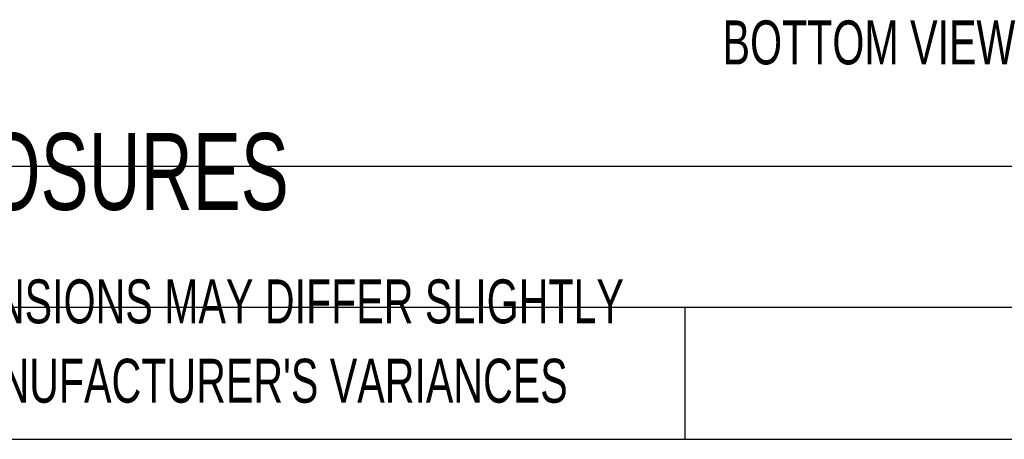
# Model space of a CAD drawing. Header units: inches. Extents: x 0.2 to 10.7, y 0.2 to 7.9.
# Tile 2 of 104: x 2.2 to 4.1, y 0.2 to 1. Entities that reach past the tile are written whole.
import ezdxf

# ---------------------------------------------------------------- set-up
doc = ezdxf.new("R2010")
doc.units = ezdxf.units.IN
doc.header["$MEASUREMENT"] = 0
doc.layers.add('TEXT', color=140, linetype='Continuous')
doc.styles.add('SLDTEXTSTYLE0', font='TXT', dxfattribs={"width": 0.7})

# ---------------------------------------------------------------- blocks, each defined once
blk = doc.blocks.new('SW_NOTE_0_3')
at = {"layer": 'TEXT', "color": 0, "char_height": 0.083333, "attachment_point": 1, "style": 'SLDTEXTSTYLE0'}
for s, insert in [('PART DIMENSIONS MAY DIFFER SLIGHTLY', (0, 0.1074)), ("DUE TO MANUFACTURER'S VARIANCES", (0, -0.0431))]:
    blk.add_mtext(s, dxfattribs=dict(at, insert=insert))

msp = doc.modelspace()

# ---------------------------------------------------------------- linework, layer by layer
at = {"layer": 'TEXT'}
for p, q in [((8.9583333, 0.7259222), (0.2083333, 0.7259222)), ((8.9583333, 0.4583333), (0.2083333, 0.4583333)), ((3.4607679, 0.4583333), (3.4607679, 0.2083333)), ((0.2083333, 0.2083333), (8.9583333, 0.2083333))]:
    msp.add_line(p, q, dxfattribs=at)

# ---------------------------------------------------------------- block references
msp.add_blockref('SW_NOTE_0_3', (1.7288399, 0.4042537), dxfattribs=at)

# ---------------------------------------------------------------- texts
at = {"layer": 'TEXT', "style": 'SLDTEXTSTYLE0'}
for s, insert, char_height, attachment_point in [('BOTTOM VIEW', (3.809846, 1.0028782), 0.083333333, 2), ('HAMMOND HYGIENIC ENCLOSURES', (0.3136116, 0.7892674), 0.145833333, 1)]:
    msp.add_mtext(s, dxfattribs=dict(at, insert=insert, char_height=char_height, attachment_point=attachment_point))

doc.saveas('drawing.dxf')
